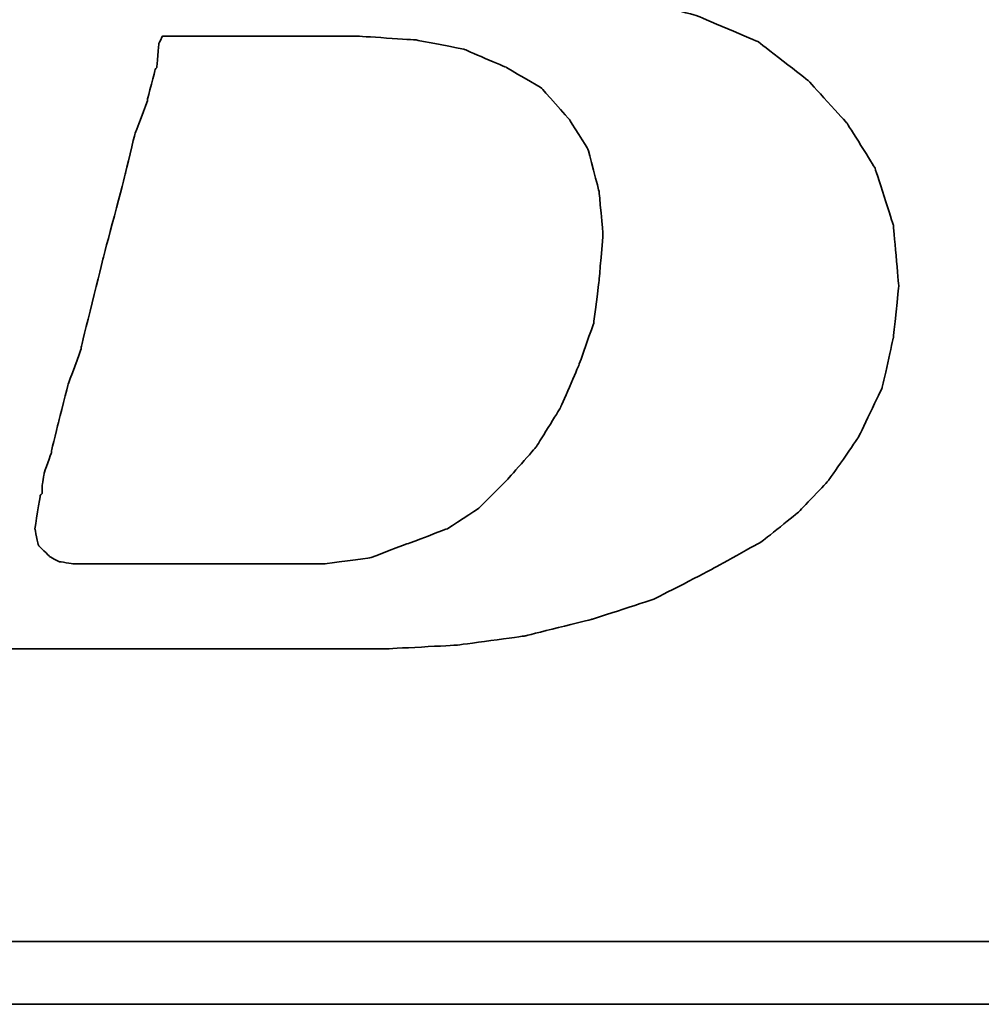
# Model space of a CAD drawing. Header units: millimetres. Extents: x 423 to 724, y 91 to 204.
# Tile 27 of 52: x 654.22 to 655.93, y 125.49 to 127.24. Entities that reach past the tile are written whole.
import ezdxf

# ---------------------------------------------------------------- set-up
doc = ezdxf.new("R2010")
doc.units = ezdxf.units.MM
doc.layers.add('DIM', color=4, linetype='Continuous')
doc.layers.add('layer 1', color=7, linetype='Continuous')

# ---------------------------------------------------------------- blocks, each defined once
blk = doc.blocks.new('TBI MOTION logo(完整正式版)')
at = {"layer": 'layer 1', "color": 22, "lineweight": 35}
for points, knots in [([(-64.65375, -6.86375), (-64.65375, -6.86375), (-64.84375, -7.29625), (-64.84375, -7.29625), (-64.84375, -7.29625), (-64.84375, -7.29625), (-64.86875, -7.34375), (-64.86875, -7.34375), (-64.86875, -7.34375), (-64.86875, -7.34375), (-64.86875, -7.36875), (-64.86875, -7.36875), (-64.86875, -7.36875), (-64.86875, -7.36875), (-65.15375, -7.65375), (-65.15375, -7.65375), (-65.15375, -7.65375), (-65.15375, -7.65375), (-65.17875, -7.65375), (-65.17875, -7.65375), (-65.17875, -7.65375), (-65.17875, -7.65375), (-65.20375, -7.67875), (-65.20375, -7.67875), (-65.20375, -7.67875), (-65.20375, -7.67875), (-65.58875, -7.87125), (-65.58875, -7.87125), (-65.58875, -7.87125), (-65.58875, -7.87125), (-65.63375, -7.87125), (-65.63375, -7.87125), (-65.63375, -7.87125), (-65.63375, -7.87125), (-65.65875, -7.89375), (-65.65875, -7.89375), (-65.65875, -7.89375), (-65.65875, -7.89375), (-66.09375, -7.94375), (-66.09375, -7.94375), (-66.09375, -7.94375), (-66.09375, -7.94375), (-66.11375, -7.94375), (-66.11375, -7.94375), (-66.11375, -7.94375), (-66.11375, -7.94375), (-66.16375, -7.94375), (-66.16375, -7.94375), (-66.16375, -7.94375), (-66.16375, -7.94375), (-66.30875, -7.94375), (-66.30875, -7.94375), (-66.30875, -7.94375), (-66.30875, -7.94375), (-66.69375, -7.94375), (-66.69375, -7.94375), (-66.69375, -7.94375), (-66.69375, -7.94375), (-67.07375, -7.94375), (-67.07375, -7.94375), (-67.07375, -7.94375), (-67.07375, -7.94375), (-67.12375, -7.94375), (-67.12375, -7.94375), (-67.12375, -7.94375), (-67.12375, -7.94375), (-67.12375, -7.96625), (-67.12375, -7.96625), (-67.12375, -7.96625), (-67.12375, -7.96625), (-67.14875, -7.99125), (-67.14875, -7.99125), (-67.14875, -7.99125), (-67.14875, -7.99125), (-67.24375, -8.34875), (-67.24375, -8.34875), (-67.24375, -8.34875), (-67.24375, -8.34875), (-67.31375, -8.68625), (-67.31375, -8.68625), (-67.31375, -8.68625), (-67.31375, -8.68625), (-67.26875, -8.68625), (-67.26875, -8.68625), (-67.26875, -8.68625), (-67.26875, -8.68625), (-67.07375, -8.68625), (-67.07375, -8.68625), (-67.07375, -8.68625), (-67.07375, -8.68625), (-66.54875, -8.68625), (-66.54875, -8.68625), (-66.54875, -8.68625), (-66.54875, -8.68625), (-65.82625, -8.68625), (-65.82625, -8.68625), (-65.82625, -8.68625), (-65.82625, -8.68625), (-65.01375, -8.68625), (-65.01375, -8.68625), (-65.01375, -8.68625), (-65.01375, -8.68625), (-64.05375, -8.68625), (-64.05375, -8.68625), (-64.05375, -8.68625), (-64.05375, -8.68625), (-62.08375, -8.68625), (-62.08375, -8.68625), (-62.08375, -8.68625), (-62.08375, -8.68625), (-60.06875, -8.68625), (-60.06875, -8.68625), (-60.06875, -8.68625), (-60.06875, -8.68625), (-59.10875, -8.68625), (-59.10875, -8.68625), (-59.10875, -8.68625), (-59.10875, -8.68625), (-58.29375, -8.68625), (-58.29375, -8.68625), (-58.29375, -8.68625), (-58.29375, -8.68625), (-57.57375, -8.68625), (-57.57375, -8.68625), (-57.57375, -8.68625), (-57.57375, -8.68625), (-57.04875, -8.68625), (-57.04875, -8.68625), (-57.04875, -8.68625), (-57.04875, -8.68625), (-56.85375, -8.68625), (-56.85375, -8.68625), (-56.85375, -8.68625), (-56.85375, -8.68625), (-56.70875, -8.68625), (-56.70875, -8.68625), (-56.70875, -8.68625), (-56.70875, -8.68625), (-56.61375, -8.68625), (-56.61375, -8.68625), (-56.61375, -8.68625), (-56.61375, -8.68625), (-56.56875, -8.68625), (-56.56875, -8.68625), (-56.56875, -8.68625), (-56.56875, -8.68625), (-55.65375, -8.63875), (-55.65375, -8.63875), (-55.65375, -8.63875), (-55.65375, -8.63875), (-54.76875, -8.51875), (-54.76875, -8.51875), (-54.76875, -8.51875), (-54.76875, -8.51875), (-53.90375, -8.30375), (-53.90375, -8.30375), (-53.90375, -8.30375), (-53.90375, -8.30375), (-53.08875, -8.03875), (-53.08875, -8.03875), (-53.08875, -8.03875), (-53.08875, -8.03875), (-52.34375, -7.65375), (-52.34375, -7.65375), (-52.34375, -7.65375), (-52.34375, -7.65375), (-51.69875, -7.29625), (-51.69875, -7.29625), (-51.69875, -7.29625), (-51.69875, -7.29625), (-51.21875, -6.91125), (-51.21875, -6.91125), (-51.21875, -6.91125), (-51.21875, -6.91125), (-50.83375, -6.50375), (-50.83375, -6.50375), (-50.83375, -6.50375), (-50.83375, -6.50375), (-50.44875, -5.94875), (-50.44875, -5.94875), (-50.44875, -5.94875), (-50.44875, -5.94875), (-50.13875, -5.30375), (-50.13875, -5.30375), (-50.13875, -5.30375), (-50.13875, -5.30375), (-49.99375, -4.65375), (-49.99375, -4.65375), (-49.99375, -4.65375), (-49.99375, -4.65375), (-49.92375, -3.98375), (-49.92375, -3.98375), (-49.92375, -3.98375), (-49.92375, -3.98375), (-49.99375, -3.19374), (-49.99375, -3.19374), (-49.99375, -3.19374), (-49.99375, -3.19374), (-50.23374, -2.44874), (-50.23374, -2.44874), (-50.23374, -2.44874), (-50.23374, -2.44874), (-50.59375, -1.87374), (-50.59375, -1.87374), (-50.59375, -1.87374), (-50.59375, -1.87374), (-51.09875, -1.31874), (-51.09875, -1.31874), (-51.09875, -1.31874), (-51.09875, -1.31874), (-51.74375, -0.81875), (-51.74375, -0.81875), (-51.74375, -0.81875), (-51.74375, -0.81875), (-52.53875, -0.48125), (-52.53875, -0.48125), (-52.53875, -0.48125), (-52.53875, -0.48125), (-53.47375, -0.21875), (-53.47375, -0.21875), (-53.47375, -0.21875), (-53.47375, -0.21875), (-54.52875, -0.04874), (-54.52875, -0.04874), (-54.52875, -0.04874), (-54.52875, -0.04874), (-55.65375, 0.12125), (-55.65375, 0.12125), (-55.65375, 0.12125), (-55.65375, 0.12125), (-54.50375, 0.28624), (-54.50375, 0.28624), (-54.50375, 0.28624), (-54.50375, 0.28624), (-53.83375, 0.38124), (-53.83375, 0.38124), (-53.83375, 0.38124), (-53.83375, 0.38124), (-53.18375, 0.50125), (-53.18375, 0.50125), (-53.18375, 0.50125), (-53.18375, 0.50125), (-52.55875, 0.66874), (-52.55875, 0.66874), (-52.55875, 0.66874), (-52.55875, 0.66874), (-52.03375, 0.86124), (-52.03375, 0.86124), (-52.03375, 0.86124), (-52.03375, 0.86124), (-51.50374, 1.03124), (-51.50374, 1.03124), (-51.50374, 1.03124), (-51.50374, 1.03124), (-51.09875, 1.27125), (-51.09875, 1.27125), (-51.09875, 1.27125), (-51.09875, 1.27125), (-50.71375, 1.48624), (-50.71375, 1.48624), (-50.71375, 1.48624), (-50.71375, 1.48624), (-50.37625, 1.77625), (-50.37625, 1.77625), (-50.37625, 1.77625), (-50.37625, 1.77625), (-49.82375, 2.37625), (-49.82375, 2.37625), (-49.82375, 2.37625), (-49.82375, 2.37625), (-49.41875, 2.99625), (-49.41875, 2.99625), (-49.41875, 2.99625), (-49.41875, 2.99625), (-49.22375, 3.76625), (-49.22375, 3.76625), (-49.22375, 3.76625), (-49.22375, 3.76625), (-49.15375, 4.50874), (-49.15375, 4.50874), (-49.15375, 4.50874), (-49.15375, 4.50874), (-49.20375, 5.25125), (-49.20375, 5.25125), (-49.20375, 5.25125), (-49.20375, 5.25125), (-49.41875, 5.92625), (-49.41875, 5.92625), (-49.41875, 5.92625), (-49.41875, 5.92625), (-49.77875, 6.47625), (-49.77875, 6.47625), (-49.77875, 6.47625), (-49.77875, 6.47625), (-50.33125, 7.02624), (-50.33125, 7.02624), (-50.33125, 7.02624), (-50.33125, 7.02624), (-51.00125, 7.43625), (-51.00125, 7.43625), (-51.00125, 7.43625), (-51.00125, 7.43625), (-51.79375, 7.72625), (-51.79375, 7.72625), (-51.79375, 7.72625), (-51.79375, 7.72625), (-52.72875, 7.89124), (-52.72875, 7.89124), (-52.72875, 7.89124), (-52.72875, 7.89124), (-53.83375, 7.98625), (-53.83375, 7.98625), (-53.83375, 7.98625), (-53.83375, 7.98625), (-53.92875, 7.98625), (-53.92875, 7.98625), (-53.92875, 7.98625), (-53.92875, 7.98625), (-54.26375, 7.98625), (-54.26375, 7.98625), (-54.26375, 7.98625), (-54.26375, 7.98625), (-54.74375, 7.98625), (-54.74375, 7.98625), (-54.74375, 7.98625), (-54.74375, 7.98625), (-55.36875, 7.98625), (-55.36875, 7.98625), (-55.36875, 7.98625), (-55.36875, 7.98625), (-56.13375, 7.98625), (-56.13375, 7.98625), (-56.13375, 7.98625), (-56.13375, 7.98625), (-56.94875, 7.98625), (-56.94875, 7.98625), (-56.94875, 7.98625), (-56.94875, 7.98625), (-58.77625, 7.98625), (-58.77625, 7.98625), (-58.77625, 7.98625), (-58.77625, 7.98625), (-60.59875, 7.98625), (-60.59875, 7.98625), (-60.59875, 7.98625), (-60.59875, 7.98625), (-61.41375, 7.98625), (-61.41375, 7.98625), (-61.41375, 7.98625), (-61.41375, 7.98625), (-62.17875, 7.98625), (-62.17875, 7.98625), (-62.17875, 7.98625), (-62.17875, 7.98625), (-62.80375, 7.98625), (-62.80375, 7.98625), (-62.80375, 7.98625), (-62.80375, 7.98625), (-63.30625, 7.98625), (-63.30625, 7.98625), (-63.30625, 7.98625), (-63.30625, 7.98625), (-63.57375, 7.98625), (-63.57375, 7.98625), (-63.57375, 7.98625), (-63.57375, 7.98625), (-63.57375, 7.96375), (-63.57375, 7.96375), (-63.57375, 7.96375), (-63.57375, 7.96375), (-63.59875, 7.94125), (-63.59875, 7.94125), (-63.59875, 7.94125), (-63.59875, 7.94125), (-63.69375, 7.55625), (-63.69375, 7.55625), (-63.69375, 7.55625), (-63.69375, 7.55625), (-63.76375, 7.24624), (-63.76375, 7.24624), (-63.76375, 7.24624), (-63.76375, 7.24624), (-63.23875, 7.24624), (-63.23875, 7.24624), (-63.23875, 7.24624), (-63.23875, 7.24624), (-62.75875, 7.24624), (-62.75875, 7.24624), (-62.75875, 7.24624), (-62.75875, 7.24624), (-62.61125, 7.24624), (-62.61125, 7.24624), (-62.61125, 7.24624), (-62.61125, 7.24624), (-62.56625, 7.24624), (-62.56625, 7.24624), (-62.56625, 7.24624), (-62.56625, 7.24624), (-62.22875, 7.24624), (-62.22875, 7.24624), (-62.22875, 7.24624), (-62.22875, 7.24624), (-62.20375, 7.24624), (-62.20375, 7.24624), (-62.20375, 7.24624), (-62.20375, 7.24624), (-62.17875, 7.21875), (-62.17875, 7.21875), (-62.17875, 7.21875), (-62.17875, 7.21875), (-61.96375, 7.17125), (-61.96375, 7.17125), (-61.96375, 7.17125), (-61.96375, 7.17125), (-61.72375, 7.12624), (-61.72375, 7.12624), (-61.72375, 7.12624), (-61.72375, 7.12624), (-61.70375, 7.12624), (-61.70375, 7.12624), (-61.70375, 7.12624), (-61.70375, 7.12624), (-61.55875, 7.07624), (-61.55875, 7.07624), (-61.55875, 7.07624), (-61.55875, 7.07624), (-61.50875, 7.07624), (-61.50875, 7.07624), (-61.50875, 7.07624), (-61.50875, 7.07624), (-61.48375, 7.02624), (-61.48375, 7.02624), (-61.48375, 7.02624), (-61.48375, 7.02624), (-61.31875, 6.83375), (-61.31875, 6.83375), (-61.31875, 6.83375), (-61.31875, 6.83375), (-61.29375, 6.81125), (-61.29375, 6.81125), (-61.29375, 6.81125), (-61.29375, 6.81125), (-61.29375, 6.78625), (-61.29375, 6.78625), (-61.29375, 6.78625), (-61.29375, 6.78625), (-61.19875, 6.50124), (-61.19875, 6.50124), (-61.19875, 6.50124), (-61.19875, 6.50124), (-61.17375, 6.45124), (-61.17375, 6.45124), (-61.17375, 6.45124), (-61.17375, 6.45124), (-61.19875, 6.40625), (-61.19875, 6.40625), (-61.19875, 6.40625), (-61.19875, 6.40625), (-61.26875, 5.99624), (-61.26875, 5.99624), (-61.26875, 5.99624), (-61.26875, 5.99624), (-61.26875, 5.85125), (-61.26875, 5.85125), (-61.26875, 5.85125), (-61.26875, 5.85125), (-61.26875, 5.82625), (-61.26875, 5.82625), (-61.26875, 5.82625), (-61.26875, 5.82625), (-61.29375, 5.80625), (-61.29375, 5.80625), (-61.29375, 5.80625), (-61.29375, 5.80625), (-61.34125, 5.66125), (-61.34125, 5.66125), (-61.34125, 5.66125), (-61.34125, 5.66125), (-61.41375, 5.44625), (-61.41375, 5.44625), (-61.41375, 5.44625), (-61.41375, 5.44625), (-61.48375, 5.15625), (-61.48375, 5.15625), (-61.48375, 5.15625), (-61.48375, 5.15625), (-61.58375, 4.82124), (-61.58375, 4.82124), (-61.58375, 4.82124), (-61.58375, 4.82124), (-61.79875, 4.00375), (-61.79875, 4.00375), (-61.79875, 4.00375), (-61.79875, 4.00375), (-62.05875, 2.99625), (-62.05875, 2.99625), (-62.05875, 2.99625), (-62.05875, 2.99625), (-62.34875, 1.91625), (-62.34875, 1.91625), (-62.34875, 1.91625), (-62.34875, 1.91625), (-62.97375, -0.41124), (-62.97375, -0.41124), (-62.97375, -0.41124), (-62.97375, -0.41124), (-63.59875, -2.75875), (-63.59875, -2.75875), (-63.59875, -2.75875), (-63.59875, -2.75875), (-63.88375, -3.86374), (-63.88375, -3.86374), (-63.88375, -3.86374), (-63.88375, -3.86374), (-64.14875, -4.82374), (-64.14875, -4.82374), (-64.14875, -4.82374), (-64.14875, -4.82374), (-64.36375, -5.64125), (-64.36375, -5.64125), (-64.36375, -5.64125), (-64.36375, -5.64125), (-64.43625, -5.97625), (-64.43625, -5.97625), (-64.43625, -5.97625), (-64.43625, -5.97625), (-64.50875, -6.28625), (-64.50875, -6.28625), (-64.50875, -6.28625), (-64.50875, -6.28625), (-64.50875, -6.30875), (-64.50875, -6.30875), (-64.50875, -6.30875), (-64.50875, -6.30875), (-64.57875, -6.50375), (-64.57875, -6.50375), (-64.57875, -6.50375), (-64.57875, -6.50375), (-64.62875, -6.69625), (-64.62875, -6.69625), (-64.62875, -6.69625), (-64.62875, -6.69625), (-64.62875, -6.76875), (-64.62875, -6.76875), (-64.62875, -6.76875), (-64.62875, -6.76875), (-64.62875, -6.81375), (-64.62875, -6.81375), (-64.62875, -6.81375), (-64.62875, -6.81375), (-64.62875, -6.83875), (-64.62875, -6.83875), (-64.62875, -6.83875), (-64.62875, -6.83875), (-64.65375, -6.86375), (-64.65375, -6.86375)], [0, 0, 0, 0, 0.00719424, 0.00719424, 0.00719424, 0.00719425, 0.01438849, 0.01438849, 0.01438849, 0.0143885, 0.02158273, 0.02158273, 0.02158273, 0.02158274, 0.02877698, 0.02877698, 0.02877698, 0.02877699, 0.03597122, 0.03597122, 0.03597122, 0.03597123, 0.04316547, 0.04316547, 0.04316547, 0.04316548, 0.05035971, 0.05035971, 0.05035971, 0.05035972, 0.05755396, 0.05755396, 0.05755396, 0.05755397, 0.0647482, 0.0647482, 0.0647482, 0.06474821, 0.07194245, 0.07194245, 0.07194245, 0.07194246, 0.07913669, 0.07913669, 0.07913669, 0.0791367, 0.08633094, 0.08633094, 0.08633094, 0.08633095, 0.09352518, 0.09352518, 0.09352518, 0.09352519, 0.10071942, 0.10071942, 0.10071942, 0.10071943, 0.10791367, 0.10791367, 0.10791367, 0.10791368, 0.11510791, 0.11510791, 0.11510791, 0.11510792, 0.12230216, 0.12230216, 0.12230216, 0.12230217, 0.1294964, 0.1294964, 0.1294964, 0.12949641, 0.13669065, 0.13669065, 0.13669065, 0.13669066, 0.14388489, 0.14388489, 0.14388489, 0.1438849, 0.15107914, 0.15107914, 0.15107914, 0.15107915, 0.15827338, 0.15827338, 0.15827338, 0.15827339, 0.16546763, 0.16546763, 0.16546763, 0.16546764, 0.17266187, 0.17266187, 0.17266187, 0.17266188, 0.17985612, 0.17985612, 0.17985612, 0.17985613, 0.18705036, 0.18705036, 0.18705036, 0.18705037, 0.1942446, 0.1942446, 0.1942446, 0.19424461, 0.20143885, 0.20143885, 0.20143885, 0.20143886, 0.20863309, 0.20863309, 0.20863309, 0.2086331, 0.21582734, 0.21582734, 0.21582734, 0.21582735, 0.22302158, 0.22302158, 0.22302158, 0.22302159, 0.23021583, 0.23021583, 0.23021583, 0.23021584, 0.23741007, 0.23741007, 0.23741007, 0.23741008, 0.24460432, 0.24460432, 0.24460432, 0.24460433, 0.25179856, 0.25179856, 0.25179856, 0.25179857, 0.25899281, 0.25899281, 0.25899281, 0.25899282, 0.26618705, 0.26618705, 0.26618705, 0.26618706, 0.27338129, 0.27338129, 0.27338129, 0.2733813, 0.28057554, 0.28057554, 0.28057554, 0.28057555, 0.28776978, 0.28776978, 0.28776978, 0.28776979, 0.29496403, 0.29496403, 0.29496403, 0.29496404, 0.30215827, 0.30215827, 0.30215827, 0.30215828, 0.30935252, 0.30935252, 0.30935252, 0.30935253, 0.31654676, 0.31654676, 0.31654676, 0.31654677, 0.32374101, 0.32374101, 0.32374101, 0.32374102, 0.33093525, 0.33093525, 0.33093525, 0.33093526, 0.3381295, 0.3381295, 0.3381295, 0.33812951, 0.34532374, 0.34532374, 0.34532374, 0.34532375, 0.35251799, 0.35251799, 0.35251799, 0.352518, 0.35971223, 0.35971223, 0.35971223, 0.35971224, 0.36690647, 0.36690647, 0.36690647, 0.36690648, 0.37410072, 0.37410072, 0.37410072, 0.37410073, 0.38129496, 0.38129496, 0.38129496, 0.38129497, 0.38848921, 0.38848921, 0.38848921, 0.38848922, 0.39568345, 0.39568345, 0.39568345, 0.39568346, 0.4028777, 0.4028777, 0.4028777, 0.40287771, 0.41007194, 0.41007194, 0.41007194, 0.41007195, 0.41726619, 0.41726619, 0.41726619, 0.4172662, 0.42446043, 0.42446043, 0.42446043, 0.42446044, 0.43165468, 0.43165468, 0.43165468, 0.43165469, 0.43884892, 0.43884892, 0.43884892, 0.43884893, 0.44604317, 0.44604317, 0.44604317, 0.44604318, 0.45323741, 0.45323741, 0.45323741, 0.45323742, 0.46043165, 0.46043165, 0.46043165, 0.46043166, 0.4676259, 0.4676259, 0.4676259, 0.46762591, 0.47482014, 0.47482014, 0.47482014, 0.47482015, 0.48201439, 0.48201439, 0.48201439, 0.4820144, 0.48920863, 0.48920863, 0.48920863, 0.48920864, 0.49640288, 0.49640288, 0.49640288, 0.49640289, 0.50359712, 0.50359712, 0.50359712, 0.50359713, 0.51079137, 0.51079137, 0.51079137, 0.51079138, 0.51798561, 0.51798561, 0.51798561, 0.51798562, 0.52517986, 0.52517986, 0.52517986, 0.52517987, 0.5323741, 0.5323741, 0.5323741, 0.53237411, 0.53956835, 0.53956835, 0.53956835, 0.53956836, 0.54676259, 0.54676259, 0.54676259, 0.5467626, 0.55395683, 0.55395683, 0.55395683, 0.55395684, 0.56115108, 0.56115108, 0.56115108, 0.56115109, 0.56834532, 0.56834532, 0.56834532, 0.56834533, 0.57553957, 0.57553957, 0.57553957, 0.57553958, 0.58273381, 0.58273381, 0.58273381, 0.58273382, 0.58992806, 0.58992806, 0.58992806, 0.58992807, 0.5971223, 0.5971223, 0.5971223, 0.59712231, 0.60431655, 0.60431655, 0.60431655, 0.60431656, 0.61151079, 0.61151079, 0.61151079, 0.6115108, 0.61870504, 0.61870504, 0.61870504, 0.61870505, 0.62589928, 0.62589928, 0.62589928, 0.62589929, 0.63309353, 0.63309353, 0.63309353, 0.63309354, 0.64028777, 0.64028777, 0.64028777, 0.64028778, 0.64748201, 0.64748201, 0.64748201, 0.64748202, 0.65467626, 0.65467626, 0.65467626, 0.65467627, 0.6618705, 0.6618705, 0.6618705, 0.66187051, 0.66906475, 0.66906475, 0.66906475, 0.66906476, 0.67625899, 0.67625899, 0.67625899, 0.676259, 0.68345324, 0.68345324, 0.68345324, 0.68345325, 0.69064748, 0.69064748, 0.69064748, 0.69064749, 0.69784173, 0.69784173, 0.69784173, 0.69784174, 0.70503597, 0.70503597, 0.70503597, 0.70503598, 0.71223022, 0.71223022, 0.71223022, 0.71223023, 0.71942446, 0.71942446, 0.71942446, 0.71942447, 0.72661871, 0.72661871, 0.72661871, 0.72661872, 0.73381295, 0.73381295, 0.73381295, 0.73381296, 0.74100719, 0.74100719, 0.74100719, 0.7410072, 0.74820144, 0.74820144, 0.74820144, 0.74820145, 0.75539568, 0.75539568, 0.75539568, 0.75539569, 0.76258993, 0.76258993, 0.76258993, 0.76258994, 0.76978417, 0.76978417, 0.76978417, 0.76978418, 0.77697842, 0.77697842, 0.77697842, 0.77697843, 0.78417266, 0.78417266, 0.78417266, 0.78417267, 0.79136691, 0.79136691, 0.79136691, 0.79136692, 0.79856115, 0.79856115, 0.79856115, 0.79856116, 0.8057554, 0.8057554, 0.8057554, 0.80575541, 0.81294964, 0.81294964, 0.81294964, 0.81294965, 0.82014388, 0.82014388, 0.82014388, 0.82014389, 0.82733813, 0.82733813, 0.82733813, 0.82733814, 0.83453237, 0.83453237, 0.83453237, 0.83453238, 0.84172662, 0.84172662, 0.84172662, 0.84172663, 0.84892086, 0.84892086, 0.84892086, 0.84892087, 0.85611511, 0.85611511, 0.85611511, 0.85611512, 0.86330935, 0.86330935, 0.86330935, 0.86330936, 0.8705036, 0.8705036, 0.8705036, 0.87050361, 0.87769784, 0.87769784, 0.87769784, 0.87769785, 0.88489209, 0.88489209, 0.88489209, 0.8848921, 0.89208633, 0.89208633, 0.89208633, 0.89208634, 0.89928058, 0.89928058, 0.89928058, 0.89928059, 0.90647482, 0.90647482, 0.90647482, 0.90647483, 0.91366906, 0.91366906, 0.91366906, 0.91366907, 0.92086331, 0.92086331, 0.92086331, 0.92086332, 0.92805755, 0.92805755, 0.92805755, 0.92805756, 0.9352518, 0.9352518, 0.9352518, 0.93525181, 0.94244604, 0.94244604, 0.94244604, 0.94244605, 0.94964029, 0.94964029, 0.94964029, 0.9496403, 0.95683453, 0.95683453, 0.95683453, 0.95683454, 0.96402878, 0.96402878, 0.96402878, 0.96402879, 0.97122302, 0.97122302, 0.97122302, 0.97122303, 0.97841727, 0.97841727, 0.97841727, 0.97841728, 0.98561151, 0.98561151, 0.98561151, 0.98561152, 0.99280576, 0.99280576, 0.99280576, 0.99280577, 1, 1, 1, 1]), ([(-61.03125, -6.57375), (-61.03125, -6.57375), (-61.03125, -6.67125), (-61.03125, -6.67125), (-61.03125, -6.67125), (-61.03125, -6.67125), (-61.05375, -6.69625), (-61.05375, -6.69625), (-61.05375, -6.69625), (-61.05375, -6.69625), (-61.12375, -7.12875), (-61.12375, -7.12875), (-61.12375, -7.12875), (-61.12375, -7.12875), (-61.07875, -7.34375), (-61.07875, -7.34375), (-61.07875, -7.34375), (-61.07875, -7.34375), (-60.93375, -7.48875), (-60.93375, -7.48875), (-60.93375, -7.48875), (-60.93375, -7.48875), (-60.81375, -7.55625), (-60.81375, -7.55625), (-60.81375, -7.55625), (-60.81375, -7.55625), (-60.62375, -7.58375), (-60.62375, -7.58375), (-60.62375, -7.58375), (-60.62375, -7.58375), (-60.30875, -7.58375), (-60.30875, -7.58375), (-60.30875, -7.58375), (-60.30875, -7.58375), (-59.97375, -7.58375), (-59.97375, -7.58375), (-59.97375, -7.58375), (-59.97375, -7.58375), (-59.87875, -7.58375), (-59.87875, -7.58375), (-59.87875, -7.58375), (-59.87875, -7.58375), (-59.63625, -7.58375), (-59.63625, -7.58375), (-59.63625, -7.58375), (-59.63625, -7.58375), (-58.96875, -7.58375), (-58.96875, -7.58375), (-58.96875, -7.58375), (-58.96875, -7.58375), (-58.29375, -7.58375), (-58.29375, -7.58375), (-58.29375, -7.58375), (-58.29375, -7.58375), (-58.05375, -7.58375), (-58.05375, -7.58375), (-58.05375, -7.58375), (-58.05375, -7.58375), (-57.98375, -7.58375), (-57.98375, -7.58375), (-57.98375, -7.58375), (-57.98375, -7.58375), (-57.35875, -7.58375), (-57.35875, -7.58375), (-57.35875, -7.58375), (-57.35875, -7.58375), (-56.78375, -7.50875), (-56.78375, -7.50875), (-56.78375, -7.50875), (-56.78375, -7.50875), (-56.27875, -7.31875), (-56.27875, -7.31875), (-56.27875, -7.31875), (-56.27875, -7.31875), (-55.77375, -7.12875), (-55.77375, -7.12875), (-55.77375, -7.12875), (-55.77375, -7.12875), (-55.36875, -6.86375), (-55.36875, -6.86375), (-55.36875, -6.86375), (-55.36875, -6.86375), (-55.00875, -6.50375), (-55.00875, -6.50375), (-55.00875, -6.50375), (-55.00875, -6.50375), (-54.62375, -6.06875), (-54.62375, -6.06875), (-54.62375, -6.06875), (-54.62375, -6.06875), (-54.31375, -5.56875), (-54.31375, -5.56875), (-54.31375, -5.56875), (-54.31375, -5.56875), (-54.07375, -5.01625), (-54.07375, -5.01625), (-54.07375, -5.01625), (-54.07375, -5.01625), (-53.87875, -4.46374), (-53.87875, -4.46374), (-53.87875, -4.46374), (-53.87875, -4.46374), (-53.80875, -3.91375), (-53.80875, -3.91375), (-53.80875, -3.91375), (-53.80875, -3.91375), (-53.75875, -3.31375), (-53.75875, -3.31375), (-53.75875, -3.31375), (-53.75875, -3.31375), (-53.80875, -2.75875), (-53.80875, -2.75875), (-53.80875, -2.75875), (-53.80875, -2.75875), (-53.95375, -2.20875), (-53.95375, -2.20875), (-53.95375, -2.20875), (-53.95375, -2.20875), (-54.19375, -1.82625), (-54.19375, -1.82625), (-54.19375, -1.82625), (-54.19375, -1.82625), (-54.55375, -1.41875), (-54.55375, -1.41875), (-54.55375, -1.41875), (-54.55375, -1.41875), (-55.00875, -1.15125), (-55.00875, -1.15125), (-55.00875, -1.15125), (-55.00875, -1.15125), (-55.56125, -0.91375), (-55.56125, -0.91375), (-55.56125, -0.91375), (-55.56125, -0.91375), (-56.18125, -0.79375), (-56.18125, -0.79375), (-56.18125, -0.79375), (-56.18125, -0.79375), (-56.94875, -0.74374), (-56.94875, -0.74374), (-56.94875, -0.74374), (-56.94875, -0.74374), (-56.99875, -0.74374), (-56.99875, -0.74374), (-56.99875, -0.74374), (-56.99875, -0.74374), (-57.09375, -0.74374), (-57.09375, -0.74374), (-57.09375, -0.74374), (-57.09375, -0.74374), (-57.38375, -0.74374), (-57.38375, -0.74374), (-57.38375, -0.74374), (-57.38375, -0.74374), (-57.76875, -0.74374), (-57.76875, -0.74374), (-57.76875, -0.74374), (-57.76875, -0.74374), (-58.24625, -0.74374), (-58.24625, -0.74374), (-58.24625, -0.74374), (-58.24625, -0.74374), (-58.72875, -0.74374), (-58.72875, -0.74374), (-58.72875, -0.74374), (-58.72875, -0.74374), (-59.20875, -0.74374), (-59.20875, -0.74374), (-59.20875, -0.74374), (-59.20875, -0.74374), (-59.46875, -0.74374), (-59.46875, -0.74374), (-59.46875, -0.74374), (-59.46875, -0.74374), (-59.51625, -0.83875), (-59.51625, -0.83875), (-59.51625, -0.83875), (-59.51625, -0.83875), (-59.54375, -1.15125), (-59.54375, -1.15125), (-59.54375, -1.15125), (-59.54375, -1.15125), (-59.56375, -1.17874), (-59.56375, -1.17874), (-59.56375, -1.17874), (-59.56375, -1.17874), (-59.66375, -1.55875), (-59.66375, -1.55875), (-59.66375, -1.55875), (-59.66375, -1.55875), (-59.66375, -1.58375), (-59.66375, -1.58375), (-59.66375, -1.58375), (-59.66375, -1.58375), (-59.82875, -2.01874), (-59.82875, -2.01874), (-59.82875, -2.01874), (-59.82875, -2.01874), (-59.94875, -2.52125), (-59.94875, -2.52125), (-59.94875, -2.52125), (-59.94875, -2.52125), (-60.23875, -3.62375), (-60.23875, -3.62375), (-60.23875, -3.62375), (-60.23875, -3.62375), (-60.52375, -4.77624), (-60.52375, -4.77624), (-60.52375, -4.77624), (-60.52375, -4.77624), (-60.52375, -4.79874), (-60.52375, -4.79874), (-60.52375, -4.79874), (-60.52375, -4.79874), (-60.69125, -5.25375), (-60.69125, -5.25375), (-60.69125, -5.25375), (-60.69125, -5.25375), (-60.81375, -5.73625), (-60.81375, -5.73625), (-60.81375, -5.73625), (-60.81375, -5.73625), (-60.90875, -6.11875), (-60.90875, -6.11875), (-60.90875, -6.11875), (-60.90875, -6.11875), (-60.90875, -6.14375), (-60.90875, -6.14375), (-60.90875, -6.14375), (-60.90875, -6.14375), (-61.00375, -6.40875), (-61.00375, -6.40875), (-61.00375, -6.40875), (-61.00375, -6.40875), (-61.03125, -6.57375), (-61.03125, -6.57375)], [0, 0, 0, 0, 0.01694915, 0.01694915, 0.01694915, 0.01694916, 0.03389831, 0.03389831, 0.03389831, 0.03389832, 0.05084746, 0.05084746, 0.05084746, 0.05084747, 0.06779661, 0.06779661, 0.06779661, 0.06779662, 0.08474576, 0.08474576, 0.08474576, 0.08474577, 0.10169492, 0.10169492, 0.10169492, 0.10169493, 0.11864407, 0.11864407, 0.11864407, 0.11864408, 0.13559322, 0.13559322, 0.13559322, 0.13559323, 0.15254237, 0.15254237, 0.15254237, 0.15254238, 0.16949153, 0.16949153, 0.16949153, 0.16949154, 0.18644068, 0.18644068, 0.18644068, 0.18644069, 0.20338983, 0.20338983, 0.20338983, 0.20338984, 0.22033898, 0.22033898, 0.22033898, 0.22033899, 0.23728814, 0.23728814, 0.23728814, 0.23728815, 0.25423729, 0.25423729, 0.25423729, 0.2542373, 0.27118644, 0.27118644, 0.27118644, 0.27118645, 0.28813559, 0.28813559, 0.28813559, 0.2881356, 0.30508475, 0.30508475, 0.30508475, 0.30508476, 0.3220339, 0.3220339, 0.3220339, 0.32203391, 0.33898305, 0.33898305, 0.33898305, 0.33898306, 0.3559322, 0.3559322, 0.3559322, 0.35593221, 0.37288136, 0.37288136, 0.37288136, 0.37288137, 0.38983051, 0.38983051, 0.38983051, 0.38983052, 0.40677966, 0.40677966, 0.40677966, 0.40677967, 0.42372881, 0.42372881, 0.42372881, 0.42372882, 0.44067797, 0.44067797, 0.44067797, 0.44067798, 0.45762712, 0.45762712, 0.45762712, 0.45762713, 0.47457627, 0.47457627, 0.47457627, 0.47457628, 0.49152542, 0.49152542, 0.49152542, 0.49152543, 0.50847458, 0.50847458, 0.50847458, 0.50847459, 0.52542373, 0.52542373, 0.52542373, 0.52542374, 0.54237288, 0.54237288, 0.54237288, 0.54237289, 0.55932203, 0.55932203, 0.55932203, 0.55932204, 0.57627119, 0.57627119, 0.57627119, 0.5762712, 0.59322034, 0.59322034, 0.59322034, 0.59322035, 0.61016949, 0.61016949, 0.61016949, 0.6101695, 0.62711864, 0.62711864, 0.62711864, 0.62711865, 0.6440678, 0.6440678, 0.6440678, 0.64406781, 0.66101695, 0.66101695, 0.66101695, 0.66101696, 0.6779661, 0.6779661, 0.6779661, 0.67796611, 0.69491525, 0.69491525, 0.69491525, 0.69491526, 0.71186441, 0.71186441, 0.71186441, 0.71186442, 0.72881356, 0.72881356, 0.72881356, 0.72881357, 0.74576271, 0.74576271, 0.74576271, 0.74576272, 0.76271186, 0.76271186, 0.76271186, 0.76271187, 0.77966102, 0.77966102, 0.77966102, 0.77966103, 0.79661017, 0.79661017, 0.79661017, 0.79661018, 0.81355932, 0.81355932, 0.81355932, 0.81355933, 0.83050847, 0.83050847, 0.83050847, 0.83050848, 0.84745763, 0.84745763, 0.84745763, 0.84745764, 0.86440678, 0.86440678, 0.86440678, 0.86440679, 0.88135593, 0.88135593, 0.88135593, 0.88135594, 0.89830508, 0.89830508, 0.89830508, 0.89830509, 0.91525424, 0.91525424, 0.91525424, 0.91525425, 0.93220339, 0.93220339, 0.93220339, 0.9322034, 0.94915254, 0.94915254, 0.94915254, 0.94915255, 0.96610169, 0.96610169, 0.96610169, 0.9661017, 0.98305085, 0.98305085, 0.98305085, 0.98305086, 1, 1, 1, 1]), ([(75.90875, -9.47875), (75.90875, -9.47875), (75.90875, -12.28625), (75.90875, -12.28625), (75.90875, -12.28625), (75.90875, -12.28625), (75.90875, -12.47875), (75.90875, -12.47875), (75.90875, -12.47875), (75.90875, -12.47875), (75.71625, -12.47875), (75.71625, -12.47875), (75.71625, -12.47875), (75.71625, -12.47875), (-88.32875, -12.47875), (-88.32875, -12.47875), (-88.32875, -12.47875), (-88.32875, -12.47875), (-88.32875, -13.29375), (-88.32875, -13.29375), (-88.32875, -13.29375), (-88.32875, -13.29375), (82.89125, -13.29375), (82.89125, -13.29375), (82.89125, -13.29375), (82.89125, -13.29375), (75.90875, -9.47875), (75.90875, -9.47875)], [0, 0, 0, 0, 0.14285714, 0.14285714, 0.14285714, 0.14285715, 0.28571429, 0.28571429, 0.28571429, 0.2857143, 0.42857143, 0.42857143, 0.42857143, 0.42857144, 0.57142857, 0.57142857, 0.57142857, 0.57142858, 0.71428571, 0.71428571, 0.71428571, 0.71428572, 0.85714286, 0.85714286, 0.85714286, 0.85714287, 1, 1, 1, 1])]:
    blk.add_open_spline(points, degree=3, knots=knots, dxfattribs=at)

msp = doc.modelspace()

# ---------------------------------------------------------------- block references
at = {"layer": 'DIM', "color": 7, "xscale": 0.1368257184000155, "yscale": 0.1368257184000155, "zscale": 0.1368257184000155}
msp.add_blockref('TBI MOTION logo(完整正式版)', (662.61, 127.3105), dxfattribs=at)

doc.saveas('drawing.dxf')
